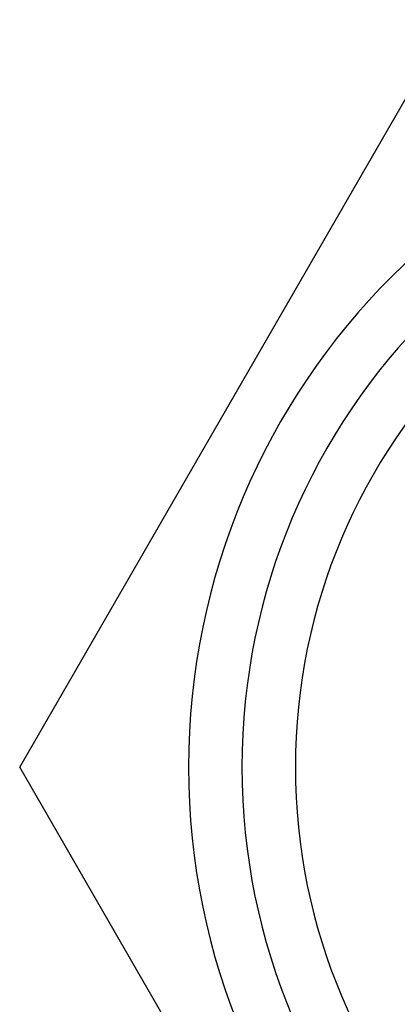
# Model space of a CAD drawing. Header units: millimetres. Extents: x -93 to 0, y 0 to 191.
# Tile 95 of 150: x -88.44 to -86.67, y 179.39 to 184. Entities that reach past the tile are written whole.
import ezdxf

# ---------------------------------------------------------------- set-up
doc = ezdxf.new("R2010")
doc.units = ezdxf.units.MM
doc.layers.add('MAIN-1', color=7, linetype='Continuous')
doc.layers.add('MAIN-2', color=7, linetype='Continuous')

msp = doc.modelspace()

# ---------------------------------------------------------------- linework, layer by layer
at = {"layer": 'MAIN-1'}
for p, q in [((-88.442, 180.5), (-86.4212, 184)), ((-86.4212, 177), (-88.442, 180.5))]:
    msp.add_line(p, q, dxfattribs=at)
at = {"layer": 'MAIN-2'}
msp.add_line((-88.442, 180.5), (-88.442, 180.5), dxfattribs=at)
for radius in [3.25, 3, 3, 2.75]:
    msp.add_arc((-84.4005, 180.5), radius, 90, 270, dxfattribs=at)

doc.saveas('drawing.dxf')
